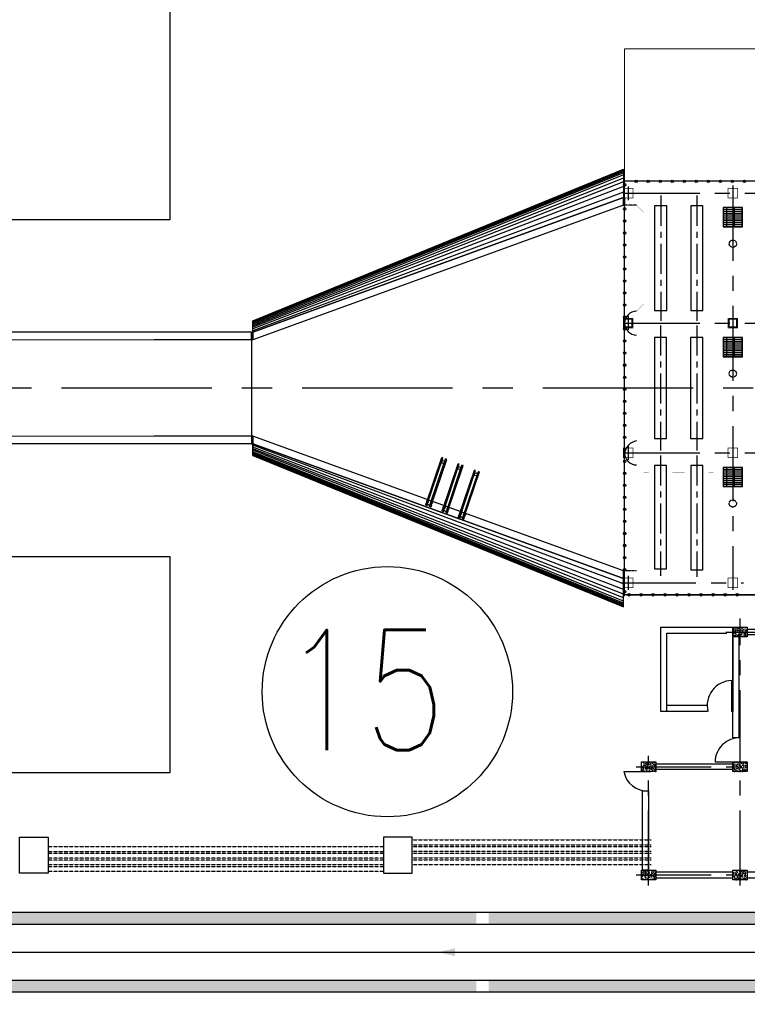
# Model space of a CAD drawing. Header units: inches. Extents: x -4968858 to -265257, y -220693 to 1871410.
# Tile 72 of 256: x -2042677 to -2012443, y 1179214 to 1220161. Entities that reach past the tile are written whole.
import ezdxf

# ---------------------------------------------------------------- set-up
doc = ezdxf.new("R2010")
doc.units = ezdxf.units.IN
doc.header["$MEASUREMENT"] = 0
for name, pattern in [('CENTER', [2, 1.25, -0.25, 0.25, -0.25]), ('CONTINOUS', [0]), ('DASHED', [0.75, 0.5, -0.25]), ('HIDDEN', [0.375, 0.25, -0.125])]:
    doc.linetypes.add(name, pattern=pattern)
for name, color, linetype in [('0-7-COL', 2, 'CENTER'), ('0-CW RETURN', 1, 'Continuous'), ('0-CW SUPPLY', 4, 'Continuous'), ('CT Basin', 4, 'Continuous'), ('CW PH Elevation', 7, 'Continuous'), ('DIM', 2, 'Continuous'), ('ductbank', 100, 'Continuous'), ('ENCASING', 144, 'Continuous'), ('PH Column', 6, 'Continuous'), ('PH Plan', 7, 'Continuous'), ('road', 1, 'Continuous'), ('SECTION', 7, 'Continuous'), ('WALL', 6, 'Continuous')]:
    doc.layers.add(name, color=color, linetype=linetype)
for name, color, linetype, lineweight in [('CW CHANNEL', 4, 'Continuous', 5), ('EARTH1', 7, 'Continuous', 25), ('P', 250, 'Continuous', 100)]:
    doc.layers.add(name, color=color, linetype=linetype, lineweight=lineweight)
doc.styles.add('ROMAND', font='romans.shx', dxfattribs={"height": 250})
pattern_1 = [(225, (2779480.633, 406379.284), (22.0970869, -22.0970869), [])]
pattern_2 = [(225, (2768063.591, 390569.323), (11.04854346, -11.04854346), [])]
pattern_3 = [(50, (-1272.7448, -250.167), (1.0758903, -0.0941282), [0.1125, -1.2375]), (355, (-1272.7448, -250.167), (-0.208127, 1.1282882), [0.09, -0.99]), (100.451444, (-1272.6552, -250.1749), (0.8677633, 1.03416), [0.0956103, -1.0517132]), (46.1842, (-1272.7448, -249.867), (1.600862, -0.2482789), [0.16875, -1.85625]), (96.63564, (-1272.6114, -249.8877), (1.401993, 1.4611779), [0.1434155, -1.5775706]), (351.18416, (-1272.7448, -249.867), (1.401993, 1.4611779), [0.135, -1.485]), (21, (-1272.5948, -249.942), (0.8953606, -0.60392834), [0.1125, -1.2375]), (326, (-1272.5948, -249.942), (0.364973, 1.0877251), [0.09, -0.99]), (71.451445, (-1272.5202, -249.9923), (1.2603336, 0.4837967), [0.0956103, -1.0517132]), (37.5, (-1272.74484, -250.167), (0.01823978, 0.49934078), [0, -0.978, 0, -1.005, 0, -0.99375]), (7.5, (-1272.74484, -250.167), (0.3946043, 0.59161757), [0, -0.573, 0, -0.9555, 0, -0.37875]), (327.5, (-1273.07934, -250.167), (0.80073365, -0.03383231), [0, -0.375, 0, -1.17, 0, -1.5525]), (317.5, (-1273.22934, -250.167), (0.87477925, 0.15015747), [0, -0.4875, 0, -0.777, 0, -1.1025])]

# ---------------------------------------------------------------- blocks, each defined once
blk = doc.blocks.new('column MCC')
at = {"layer": 'PH Column'}
h = blk.add_hatch(dxfattribs=at)
h.set_pattern_fill('AR-CONC', color=256, style=0)
h.set_pattern_definition([(50, (0, 0), (182.18467, -15.939086), [19.05, -209.55]), (355, (0, 0), (-35.242826, 191.056643), [15.24, -167.64]), (100.451, (15.18, -1.33), (146.9425, 175.116688), [16.19, -178.09]), (46.1842, (0, 50.8), (271.07904, -42.04233), [28.575, -314.325]), (96.6356, (22.6, 47.3), (237.40423, 247.42556), [24.285, -267.135]), (351.184, (0, 50.8), (237.40461, 247.42512), [22.86, -251.46]), (21, (25.4, 38.1), (151.61488, -102.26552), [19.05, -209.55]), (326, (25.4, 38.1), (61.80203, 184.187966), [15.24, -167.64]), (71.4514, (38.03, 29.58), (213.41649, 81.922858), [16.19, -178.09]), (37.5, (0, 0), (3.088603, 84.555039), [0, -165.608, 0, -170.18, 0, -168.275]), (7.5, (0, 0), (66.819663, 100.180575), [0, -97.028, 0, -161.798, 0, -64.135]), (327.5, (-56.64, 0), (135.590595, -5.728744), [0, -63.5, 0, -198.12, 0, -262.89]), (317.5, (-82.04, 0), (148.129181, 25.426491), [0, -82.55, 0, -131.572, 0, -186.69])])
h.paths.add_polyline_path([(728222, 86692), (728222, 87092), (727622, 87092), (727622, 86692)])
blk.add_lwpolyline([(727622, 87092), (728222, 87092), (728222, 86692), (727622, 86692)], close=True, dxfattribs=at)
blk = doc.blocks.new('hoist block')
for p, q in [((135709, 197072), (135709, 197392)), ((135709, 197392), (136029, 197392)), ((136029, 197072), (136029, 197392)), ((135709, 197072), (136029, 197072))]:
    blk.add_line(p, q)
blk = doc.blocks.new('A$C0E862E05')
at = {"layer": 'CW CHANNEL'}
h = blk.add_hatch(dxfattribs=at)
h.set_pattern_fill('ANSI31', color=1, scale=125, angle=-180)
h.set_pattern_definition(pattern_2)
h.paths.add_polyline_path([(18050, 15700), (18000, 15700), (18000, 16019), (18050, 16019)])
h = blk.add_hatch(dxfattribs=at)
h.set_pattern_fill('ANSI31', color=1, scale=250, angle=-180)
h.set_pattern_definition(pattern_1)
h.paths.add_polyline_path([(33500, 10100), (33450, 10100), (33450, 10419), (33500, 10419)])
h = blk.add_hatch(dxfattribs=at)
h.set_pattern_fill('ANSI31', color=1, scale=250, angle=-180)
h.set_pattern_definition(pattern_1)
h.paths.add_polyline_path([(33500, 6100), (33450, 6100), (33450, 5781), (33500, 5781)])
h = blk.add_hatch(dxfattribs=at)
h.set_pattern_fill('ANSI31', color=1, scale=125, angle=-180)
h.set_pattern_definition(pattern_2)
h.paths.add_polyline_path([(18050, 500), (18000, 500), (18000, 200), (18050, 200)])
at = {"layer": 'CW PH Elevation'}
h = blk.add_hatch(dxfattribs=at)
h.set_pattern_fill('GRATE', color=256, scale=100, style=0)
h.set_pattern_definition([(0, (-716890.994, -7913.2), (0, 79.375), []), (90, (-716891, -7913.2), (-317.5, 2e-14), [])])
h.paths.add_polyline_path([(13903, 12200), (13903, 11400), (13103, 11400), (13103, 12200)])
h = blk.add_hatch(dxfattribs=at)
h.set_pattern_fill('GRATE', color=256, scale=100, style=0)
h.set_pattern_definition([(0, (-716890.274, -18235.14), (0, 79.375), []), (90, (-716890.27, -18235.14), (-317.5, 2e-14), [])])
h.paths.add_polyline_path([(13904, 6800), (13904, 6000), (13104, 6000), (13104, 6800)])
h = blk.add_hatch(dxfattribs=at)
h.set_pattern_fill('GRATE', color=256, scale=100, angle=-180, style=0)
h.set_pattern_definition([(180, (-1280773.32, 1220961.526), (1e-14, -79.375), []), (270, (-1280773.32, 1220961.53), (317.5, 2e-14), [])])
h.paths.add_polyline_path([(13900, 1400), (13900, 600), (13100, 600), (13100, 1400)])
at = {"linetype": 'DASHED'}
blk.add_line((9762, 16700), (18000, 16700), dxfattribs=at)
blk.add_line((17903, 16700), (10020, 16700))
at = {"linetype": 'CONTINOUS', "lineweight": 15}
for p, q in [((18000, -500), (18000, 16750)), ((33450, 10100), (71900, 10100)), ((33450, 6100), (71900, 6100)), ((15203, -6000), (18000, -6000))]:
    blk.add_line(p, q, dxfattribs=at)
at = {"color": 84}
for p, q in [((17003, 15700), (17010, 15700)), ((17000, 500), (17000, 500))]:
    blk.add_line(p, q, dxfattribs=at)
at = {"linetype": 'CENTER'}
for p, q in [((17503, 15700), (18000, 15700)), ((17500, 500), (18000, 500))]:
    blk.add_line(p, q, dxfattribs=at)
at = {"linetype": 'Continuous'}
blk.add_line((12032, -500), (18000, -500), dxfattribs=at)
for points in [[(17250, 24850), (17000, 24850), (17000, 28150), (17250, 28150)], [(13103, 11400), (13903, 11400), (13903, 12200), (13103, 12200)], [(13104, 6000), (13904, 6000), (13904, 6800), (13104, 6800)], [(13100, 600), (13900, 600), (13900, 1400), (13100, 1400)]]:
    blk.add_lwpolyline(points, close=True)
for points in [[(13501, 18450), (13501, 21550), (13550, 21550)], [(14552, 21549), (16245, 21549)], [(14569, 21299), (16245, 21299)], [(16245, 21549), (16245, 18299)], [(16245, 21549), (16495, 21549), (16495, 18277)], [(16495, 18345), (16495, 18049), (13495, 18049), (13495, 18449)], [(16245, 18345), (16245, 18299), (13745, 18299)]]:
    blk.add_lwpolyline(points)
at = {"linetype": 'DASHED', "const_width": 1}
for points in [[(17503, 15700), (17203, 15400), (17003, 15400), (17003, 15700), (16009, 15700), (16009, 15400), (15509, 15400), (15509, 15700), (14509, 15700), (14509, 15400), (14309, 15400), (14009, 15700), (4654, 15700)], [(4651, 11300), (14009, 11300), (14309, 11600), (14509, 11600), (14509, 11300), (15509, 11300), (15509, 11600), (16009, 11600), (16009, 11300), (17003, 11300), (17003, 11600), (17203, 11600), (17503, 11300)], [(4654, 10301), (4654, 5900), (14004, 5900), (14304, 6200), (14504, 6200), (14504, 5900), (15504, 5900), (15504, 6200), (16004, 6200), (16004, 5900), (17004, 5900), (17004, 6200), (17204, 6200), (17504, 5900)], [(4654, 10300), (4654, 10300), (14004, 10300), (14304, 10000), (14504, 10000), (14504, 10300), (15504, 10300), (15504, 10000), (16004, 10000), (16004, 10300), (17004, 10300), (17004, 10000), (17204, 10000), (17504, 10300)], [(17500, 4900), (17200, 4600), (17000, 4600), (17000, 4900), (16006, 4900), (16006, 4600), (15506, 4600), (15506, 4900), (14506, 4900), (14506, 4600), (14306, 4600), (14006, 4900), (4651, 4900)], [(4648, 500), (14006, 500), (14306, 800), (14506, 800), (14506, 500), (15506, 500), (15506, 800), (16006, 800), (16006, 500), (17000, 500), (17000, 800), (17200, 800), (17500, 500)]]:
    blk.add_lwpolyline(points, dxfattribs=at)
at = {"ltscale": 300}
for points in [[(14753, 11326), (15253, 11326), (15253, 15655), (14753, 15655)], [(16253, 11329), (16753, 11329), (16753, 15617), (16253, 15617)], [(14754, 6000), (15254, 6000), (15254, 10200), (14754, 10200)], [(16254, 6000), (16754, 6000), (16754, 10200), (16254, 10200)], [(14750, 526), (15250, 526), (15250, 4879), (14750, 4879)], [(16250, 529), (16750, 529), (16750, 4875), (16250, 4875)]]:
    blk.add_lwpolyline(points, close=True, dxfattribs=at)
at = {"linetype": 'CONTINOUS', "lineweight": 15}
blk.add_lwpolyline([(10040, -6000), (18000, -6000), (18000, -500), (10040, -500)], close=True, dxfattribs=at)
for centre, radius, start, end in [((17498, 10795), 505, 0.544, 89.456), ((17401, 10904), 612, 279.6987, 350.3013), ((17470, 5371), 535, 3.6015, 86.3985), ((17485, 5415), 515, 271.6509, 358.3491)]:
    blk.add_arc(centre, radius, start, end)
at = {"layer": '0-7-COL', "ltscale": 2500}
for p, q in [((13200, 28791), (13200, 17689)), ((17000, 28791), (17000, 23397)), ((17523, 28350), (-162, 28350)), ((17523, 23850), (-162, 23850)), ((13789, 18250), (-162, 18250)), ((13500, -318), (13500, 16487)), ((18157, 16200), (13061, 16200)), ((18000, 10800), (-426, 10800)), ((18000, 5400), (-426, 5400)), ((18000, 0), (-426, 0))]:
    blk.add_line(p, q, dxfattribs=at)
at = {"layer": '0-7-COL', "ltscale": 1000}
for p, q in [((17850, 15914), (17850, 16487)), ((15003, 10900), (15003, 15949)), ((16503, 10900), (16503, 15917)), ((17850, 10514), (17850, 11086)), ((15004, 5500), (15004, 10700)), ((16504, 5500), (16504, 10700)), ((17850, 5114), (17850, 5686)), ((15000, 100), (15000, 5300)), ((16500, 100), (16500, 5300)), ((17850, -286), (17850, 286))]:
    blk.add_line(p, q, dxfattribs=at)
at = {"layer": '0-7-COL', "ltscale": 5000}
blk.add_line((5150, 8100), (71900, 8100), dxfattribs=at)
at = {"layer": 'CT Basin', "color": 0, "linetype": 'CENTER'}
for centre in [(13503, 12900), (13504, 7500), (13500, 2100)]:
    blk.add_circle(centre, 150, dxfattribs=at)
at = {"layer": 'CW PH Elevation'}
for points in [[(9700, 28235), (12900, 28235), (12900, 28465), (9700, 28465)], [(13500, 28235), (16700, 28235), (16700, 28465), (13500, 28465)], [(13500, 23965), (16700, 23965), (16700, 23735), (13500, 23735)], [(9700, 18365), (12900, 18365), (12900, 18135), (9700, 18135)]]:
    blk.add_lwpolyline(points, close=True, dxfattribs=at)
blk.add_lwpolyline([(13251, 18450), (13251, 22646), (13500, 22646), (13500, 18479)], dxfattribs=at)
at = {"layer": 'CW PH Elevation', "color": 1, "const_width": 25}
for points in [[(13700, 16000), (13300, 16000), (13300, 16400), (13700, 16400)], [(18050, 16000), (17650, 16000), (17650, 16400), (18050, 16400)], [(13700, 10600), (13300, 10600), (13300, 11000), (13700, 11000)], [(18050, 10600), (17650, 10600), (17650, 11000), (18050, 11000)], [(13700, 5200), (13300, 5200), (13300, 5600), (13700, 5600)], [(18050, 5200), (17650, 5200), (17650, 5600), (18050, 5600)], [(13700, -200), (13300, -200), (13300, 200), (13700, 200)], [(18050, -200), (17650, -200), (17650, 200), (18050, 200)]]:
    blk.add_lwpolyline(points, close=True, dxfattribs=at)
at = {"layer": 'CW PH Elevation'}
for centre in [(18000, 16566), (18000, 15650), (18000, 15150), (18000, 14650), (18000, 14150), (18000, 13650), (18000, 13150), (18000, 12650), (18000, 12150), (18000, 11650), (18000, 11150), (18000, 10650), (18000, 10150), (18000, 9650), (18000, 9150), (18000, 8650), (18000, 8150), (18000, 7650), (18000, 7150), (18000, 6650), (18000, 6150), (18000, 5650), (18000, 5150), (18000, 4650), (18000, 4150), (18000, 3650), (18000, 3150), (18000, 2650), (18000, 2150), (17993, 1650), (17993, 1150), (17993, 650), (17993, -350)]:
    blk.add_circle(centre, 50, dxfattribs=at)
at = {"layer": 'DIM', "ltscale": 100}
for p, q in [((18050, 16019), (33450, 10419)), ((24929, 13545), (24245, 11666)), ((24736, 13487), (24821, 13458)), ((25418, 13230), (25503, 13201)), ((26100, 12972), (26186, 12943)), ((18050, 181), (33450, 5781))]:
    blk.add_line(p, q, dxfattribs=at)
at = {"layer": 'DIM', "ltscale": 0.5}
for p, q in [((24687, 13546), (24027, 11582)), ((24735, 13530), (24074, 11566)), ((24848, 13491), (24188, 11527)), ((24895, 13475), (24235, 11511)), ((25370, 13289), (24709, 11325)), ((25417, 13272), (24757, 11308)), ((25530, 13233), (24870, 11270)), ((25578, 13217), (24917, 11253)), ((26052, 13031), (25392, 11067)), ((26099, 13015), (25439, 11051)), ((26213, 12976), (25552, 11012)), ((26260, 12960), (25600, 10996))]:
    blk.add_line(p, q, dxfattribs=at)
at = {"layer": 'DIM', "linetype": 'HIDDEN', "ltscale": 0.25}
for p, q in [((24697, 13543), (24036, 11579)), ((24886, 13478), (24226, 11514)), ((25379, 13285), (24719, 11321)), ((25568, 13221), (24908, 11257)), ((26061, 13028), (25401, 11064)), ((26251, 12963), (25590, 10999))]:
    blk.add_line(p, q, dxfattribs=at)
at = {"layer": 'DIM'}
for p, q in [((24027, 11582), (24074, 11566)), ((24188, 11527), (24235, 11511)), ((24709, 11325), (24757, 11308)), ((24870, 11270), (24917, 11253)), ((25392, 11067), (25439, 11051)), ((25552, 11012), (25600, 10996))]:
    blk.add_line(p, q, dxfattribs=at)
for points in [[(24647, 13475), (24723, 13449), (24749, 13525), (24673, 13551)], [(24602, 13343), (24677, 13317), (24703, 13392), (24628, 13418)], [(24763, 13288), (24838, 13262), (24864, 13337), (24788, 13363)], [(24808, 13420), (24884, 13394), (24910, 13470), (24834, 13496)], [(25284, 13085), (25360, 13059), (25386, 13135), (25310, 13161)], [(25329, 13218), (25405, 13192), (25431, 13268), (25355, 13293)], [(25445, 13030), (25521, 13004), (25547, 13080), (25471, 13106)], [(25490, 13163), (25566, 13137), (25592, 13212), (25516, 13238)], [(25966, 12828), (26042, 12802), (26068, 12878), (25992, 12904)], [(26012, 12960), (26087, 12934), (26113, 13010), (26038, 13036)], [(26127, 12773), (26203, 12747), (26229, 12823), (26153, 12848)], [(26173, 12905), (26248, 12879), (26274, 12955), (26199, 12981)]]:
    blk.add_lwpolyline(points, close=True, dxfattribs=at)
for centre in [(24180, 11689), (24862, 11432), (25545, 11175)]:
    blk.add_circle(centre, 60, dxfattribs=at)
for points in [[(24647, 13475), (24673, 13551), (24687, 13522), (24749, 13525)], [(24602, 13343), (24628, 13418), (24641, 13389), (24703, 13392)], [(24763, 13288), (24788, 13363), (24802, 13334), (24864, 13337)], [(24808, 13420), (24834, 13496), (24847, 13466), (24910, 13470)], [(25284, 13085), (25310, 13161), (25324, 13132), (25386, 13135)], [(25329, 13218), (25355, 13293), (25369, 13264), (25431, 13268)], [(25445, 13030), (25471, 13106), (25484, 13077), (25547, 13080)], [(25490, 13163), (25516, 13238), (25530, 13209), (25592, 13212)], [(25966, 12828), (25992, 12904), (26006, 12874), (26068, 12878)], [(26012, 12960), (26038, 13036), (26051, 13007), (26113, 13010)], [(26127, 12773), (26153, 12848), (26167, 12819), (26229, 12823)], [(26173, 12905), (26199, 12981), (26212, 12952), (26274, 12955)]]:
    blk.add_solid(points, dxfattribs=at)
at = {"layer": 'EARTH1', "ltscale": 100}
blk.add_line((33450, 10900), (33450, 10100), dxfattribs=at)
for points in [[(18000, 15700), (18050, 15700), (18050, 16019), (18000, 16019)], [(18000, 15700), (18050, 15700), (18050, 16019), (18000, 16019)], [(33450, 10100), (33500, 10100), (33500, 10419), (33450, 10419)], [(33450, 6100), (33500, 6100), (33500, 5781), (33450, 5781)], [(18000, 200), (18050, 200), (18050, 500), (18000, 500)], [(18000, 500), (18050, 500), (18050, 200), (18000, 200)]]:
    blk.add_lwpolyline(points, close=True, dxfattribs=at)
at = {"layer": 'PH Plan'}
for p, q in [((18028, 24050), (16990, 24050)), ((14236, 23650), (13199, 23650)), ((13544, 21549), (13544, 20262)), ((16248, 21300), (16248, 20262))]:
    blk.add_line(p, q, dxfattribs=at)
for centre in [(13320, 16700), (13820, 16700), (14320, 16700), (14820, 16700), (15320, 16700), (15820, 16700), (16320, 16700), (16820, 16700), (17320, 16700), (17820, 16700), (13018, -495), (13518, -495), (14018, -495), (14518, -495), (15018, -495), (15518, -495), (16018, -495), (16518, -495), (17018, -495), (17518, -495)]:
    blk.add_circle(centre, 50, dxfattribs=at)
for centre, radius, start, end in [((17072, 23882), 971, 9.9601, 94.2442), ((13235, 23651), 1001, 267.917, 359.9732), ((13525, 21305), 1043, 271.0347, 13.5335)]:
    blk.add_arc(centre, radius, start, end, dxfattribs=at)
at = {"layer": 'SECTION', "linetype": 'Continuous', "ltscale": 100}
for p, q in [((18000, 16700), (18000, -550)), ((18000, 16700), (18000, -500)), ((18000, 16380), (18000, -180)), ((33500, 10419), (71900, 10427)), ((33500, 10100), (37546, 10100)), ((33500, 6100), (33500, 10100)), ((33500, 6100), (37546, 6100)), ((33500, 5781), (71900, 5773))]:
    blk.add_line(p, q, dxfattribs=at)
for points in [[(18050, 15700), (33450, 10100), (33450, 10900), (18050, 17200)], [(18050, 15700), (33450, 10100), (33450, 10419), (18050, 16019)], [(18050, 500), (33450, 6100), (33450, 5781), (18050, 181)], [(18050, 500), (33450, 6100), (33450, 5300), (18050, -1000)]]:
    blk.add_lwpolyline(points, close=True, dxfattribs=at)
at = {"layer": 'SECTION', "color": 6, "const_width": 1.87}
for points in [[(20373, 14982), (20440, 14957, -0.414214), (20442, 14952), (20350, 14714, 0.414214), (20352, 14709), (20626, 14604, 0.414214), (20630, 14606), (20722, 14844, -0.414214), (20727, 14846), (20793, 14821)], [(20373, 1218), (20440, 1243, 0.414214), (20442, 1248), (20350, 1486, -0.414214), (20352, 1491), (20626, 1596, -0.414214), (20630, 1594), (20722, 1356, 0.414214), (20727, 1354), (20793, 1379)]]:
    blk.add_lwpolyline(points, format="xyb", dxfattribs=at)
at = {"layer": 'WALL'}
for p, q in [((18050, 17163), (33450, 10863)), ((18050, 17108), (33450, 10833)), ((18050, 17044), (33450, 10798)), ((18050, 16963), (33450, 10748)), ((18050, 16821), (33450, 10691)), ((18050, 16678), (33450, 10631)), ((18050, 16479), (33450, 10557)), ((18050, 16243), (33450, 10474)), ((18050, -43), (33450, 5726)), ((18050, -279), (33450, 5643)), ((18050, -478), (33450, 5569)), ((18050, -621), (33450, 5509)), ((18050, -763), (33450, 5452)), ((18050, -844), (33450, 5402)), ((18050, -908), (33450, 5367)), ((18050, -963), (33450, 5337))]:
    blk.add_line(p, q, dxfattribs=at)
at = {"color": 84, "xscale": -1, "rotation": 180}
for p in [(-122371, 202635), (-118023, 202635)]:
    blk.add_blockref('hoist block', p, dxfattribs=at)
at = {"layer": 'PH Column'}
for p in [(-714721, -58542), (-710921, -58542), (-714721, -63042), (-710921, -63042), (-714721, -68642)]:
    blk.add_blockref('column MCC', p, dxfattribs=at)
blk = doc.blocks.new('A$C5402730F')
at = {"layer": 'ENCASING'}
h = blk.add_hatch(dxfattribs=at)
h.set_pattern_fill('AR-CONC', color=256, scale=0.15)
h.set_pattern_definition(pattern_3)
h.paths.add_polyline_path([(10.509, -11.962), (36.088, -11.962), (36.088, 3.62), (36.588, 3.62), (36.588, -9.46), (37.443, -10.742), (38.724, -11.597), (39.48, -11.597), (109.427, -11.597), (109.427, -12.462), (10.509, -12.462)])
h.paths.add_polyline_path([(99.444, -11.645), (101.068, -11.645), (101.068, -12.394), (99.444, -12.394)], flags=16)
h = blk.add_hatch(dxfattribs=at)
h.set_pattern_fill('AR-CONC', color=256, scale=0.15)
h.set_pattern_definition(pattern_3)
h.paths.add_polyline_path([(-33.745, -11.962), (-33.745, -12.462), (10.001, -12.462), (10.001, -11.962)])
h = blk.add_hatch(dxfattribs=at)
h.set_pattern_fill('AR-CONC', color=256, scale=0.15)
h.set_pattern_definition(pattern_3)
h.paths.add_polyline_path([(-33.745, -14.797), (-33.745, -15.297), (10.001, -15.297), (10.001, -14.797)])
h = blk.add_hatch(dxfattribs=at)
h.set_pattern_fill('AR-CONC', color=256, scale=0.15)
h.set_pattern_definition([(50, (-1272.7448, -250.167), (1.0758903, -0.0941282), [0.1125, -1.2375]), (355, (-1272.7448, -250.167), (-0.208127, 1.1282882), [0.09, -0.99]), (100.451444, (-1272.6552, -250.1749), (0.8677633, 1.03416), [0.0956103, -1.0517132]), (46.1842, (-1272.7448, -249.867), (1.600862, -0.2482789), [0.16875, -1.85625]), (96.63564, (-1272.6114, -249.8877), (1.401993, 1.4611779), [0.1434155, -1.5775706]), (351.18416, (-1272.7448, -249.867), (1.401993, 1.4611779), [0.135, -1.485]), (21, (-1272.5948, -249.942), (0.8953606, -0.60392834), [0.1125, -1.2375]), (326, (-1272.5948, -249.942), (0.364973, 1.0877251), [0.09, -0.99]), (71.451445, (-1272.5202, -249.9923), (1.2603336, 0.4837967), [0.0956103, -1.0517132]), (37.5, (-1272.74484, -250.167), (0.01823978, 0.49934078), [0, -0.978, 0, -1.005, 0, -0.99375]), (7.5, (-1272.74484, -250.167), (0.3946043, 0.59161757), [0, -0.573, 0, -0.9555, 0, -0.37875]), (327.5, (-1273.07934, -250.167), (0.80073365, -0.03383231), [0, -0.375, 0, -1.17, 0, -1.5525]), (317.5, (-1273.22934, -250.167), (0.87477925, 0.15015747), [0, -0.4875, 0, -0.777, 0, -1.1025])])
h.paths.add_polyline_path([(10.509, -14.797), (10.509, -15.297), (108.927, -15.297), (108.927, -15.797), (109.427, -15.797), (109.427, -14.797)])
at = {"layer": '0-CW RETURN', "color": 1, "linetype": 'Continuous'}
for p, q in [((-33.745, -12.462), (127.832, -12.462)), ((-33.745, -14.797), (125.418, -14.797))]:
    blk.add_line(p, q, dxfattribs=at)
blk.add_solid([(9.115, -13.796), (9.115, -13.462), (8.415, -13.629)], dxfattribs=at)
at = {"layer": '0-CW SUPPLY', "color": 2, "linetype": 'CENTER', "lineweight": -3, "ltscale": 2500}
blk.add_line((-33.745, -13.629), (143.032, -13.629), dxfattribs=at)
at = {"layer": 'ENCASING'}
blk.add_line((-33.745, -11.962), (36.088, -11.962), dxfattribs=at)
blk.add_lwpolyline([(108.927, -15.297), (-33.745, -15.297)], dxfattribs=at)
blk = doc.blocks.new('CABLE TRENCH')
for points in [[(1006546, 227343), (1005346, 227343), (1005346, 228843), (1006546, 228843)], [(1020471, 227343), (1021671, 227343), (1021671, 228843), (1020471, 228843)]]:
    blk.add_lwpolyline(points, close=True)
at = {"layer": 'ductbank', "linetype": 'HIDDEN'}
for p, q in [((1021671, 228723), (1031595, 228723)), ((1021671, 228523), (1031595, 228523)), ((1020471, 228432), (1006546, 228432)), ((1020471, 228232), (1006546, 228232)), ((1020471, 228157), (1006546, 228157)), ((1021671, 228448), (1031595, 228448)), ((1021671, 228248), (1031595, 228248)), ((1021671, 228173), (1031595, 228173)), ((1020471, 227957), (1006546, 227957)), ((1020471, 227882), (1006546, 227882)), ((1020471, 227682), (1006546, 227682)), ((1021671, 227973), (1031595, 227973)), ((1021671, 227898), (1031595, 227898)), ((1021671, 227698), (1031595, 227698)), ((1020471, 227607), (1006546, 227607)), ((1020471, 227407), (1006546, 227407))]:
    blk.add_line(p, q, dxfattribs=at)

msp = doc.modelspace()

# ---------------------------------------------------------------- linework, layer by layer
at = {"color": 1}
for points in [[(-2062442.1, 1227843.6), (-2036442.1, 1227843.6), (-2036442.1, 1211843.6), (-2062442.1, 1211843.6)], [(-2062442.1, 1197843.6), (-2036442.1, 1197843.6), (-2036442.1, 1188843.6), (-2062442.1, 1188843.6)]]:
    msp.add_lwpolyline(points, close=True, dxfattribs=at)
at = {"lineweight": 25, "ltscale": 0.03}
msp.add_circle((-2027397.7, 1192213.1), 5201.5, dxfattribs=at)

# ---------------------------------------------------------------- block references
at = {"linetype": 'CONTINOUS', "lineweight": 15, "rotation": 180}
msp.add_blockref('A$C0E862E05', (-1999542.2, 1212943.6), dxfattribs=at)

# ---------------------------------------------------------------- texts
at = {"lineweight": 25, "ltscale": 0.03, "style": 'ROMAND', "width": 0.8}
msp.add_text('15', height=5000, dxfattribs=at).set_placement((-2031805.5, 1189783.1))

# ---------------------------------------------------------------- next in the draw order: block references
at = {"layer": 'P', "color": 142, "linetype": 'Continuous', "lineweight": 30, "xscale": 1000, "yscale": 1000, "zscale": 1000}
msp.add_blockref('A$C5402730F', (-2033697.3, 1195010.7), dxfattribs=at)

# ---------------------------------------------------------------- next in the draw order: block references
at = {"layer": 'road', "lineweight": 30}
msp.add_blockref('CABLE TRENCH', (-3048036.9, 957327.8), dxfattribs=at)

doc.saveas('drawing.dxf')
